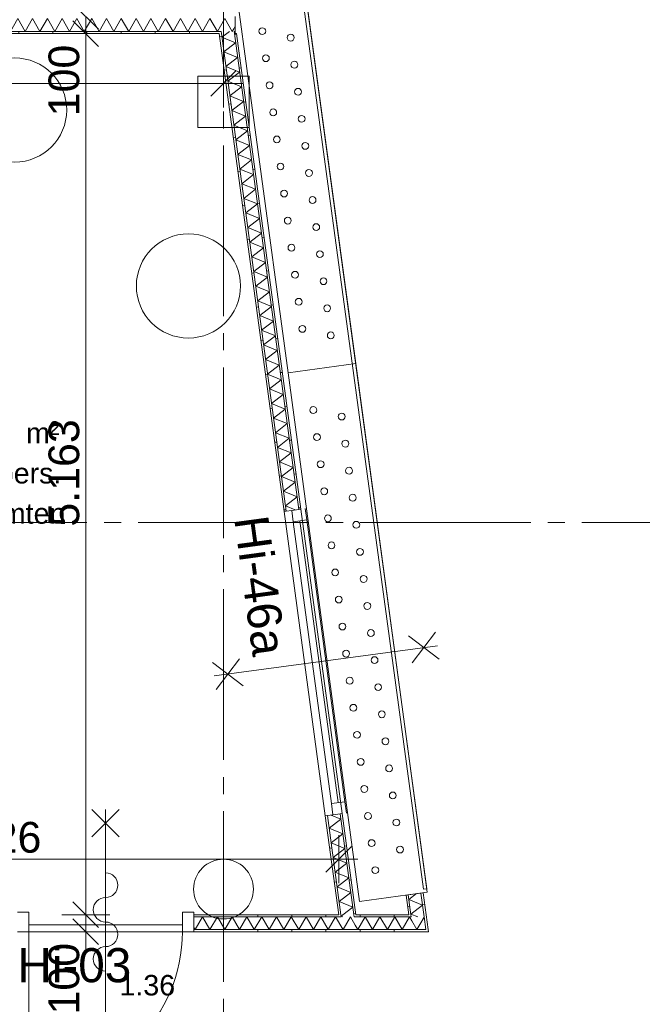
# Model space of a CAD drawing. Header units: millimetres. Extents: x 10 to 584, y 10 to 831.
# Tile 42 of 61: x 282 to 319, y 591 to 649. Entities that reach past the tile are written whole.
import ezdxf
from ezdxf.xclip import XClip

# ---------------------------------------------------------------- set-up
doc = ezdxf.new("R2010")
doc.units = ezdxf.units.MM
doc.header["$MEASUREMENT"] = 0
doc.header["$XCLIPFRAME"] = 0
doc.linetypes.add('B0204', pattern=[13, 10, -1, 1, -1])
doc.linetypes.add('Wipeout_Contour', pattern=[1000, 0, -1000])
for name, color, linetype in [('21 Buitenwanden', 7, 'Continuous'), ('22 NC Binnenwanden', 7, 'Continuous'), ('22 NC Binnenwanden Deuren', 7, 'Continuous'), ('22 NC Binnenwanden Deurlabels', 7, 'Continuous'), ('22 NC Binnenwanden Doorsnede-arcering', 7, 'Continuous'), ('22 NC Binnenwanden Laagscheidingslijnen', 7, 'Continuous'), ('22 NC Binnenwanden Raamlabels', 7, 'Continuous'), ('22 NC Binnenwanden Ramen', 7, 'Continuous'), ('28 Draagconstructies', 7, 'Continuous'), ('82 Interieur', 7, 'Continuous'), ('82 Interieur Afdek-arcering', 7, 'Continuous'), ('A Stramien', 7, 'Continuous'), ('Tekst_dim 1_ 50_100', 7, 'Continuous'), ('Z Ruimtefuncties', 7, 'Continuous')]:
    doc.layers.add(name, color=color, linetype=linetype)
doc.styles.add('GENERATED_STYLE_1', font='txt')
pattern_1 = [(270, (78, 259.1879), (2, 0), [])]
pattern_2 = [(187.7131, (78, 259.1879), (-0.268426, 1.981905), [])]
pattern_3 = [(90, (78, 259.1879), (-2, 0), [])]
pattern_4 = [(7.7131, (78, 259.1879), (-0.268426, 1.981905), [])]

# ---------------------------------------------------------------- blocks, each defined once
blk = doc.blocks.new('*X261')
at = {"layer": '22 NC Binnenwanden Doorsnede-arcering', "color": 7, "linetype": 'Continuous', "lineweight": 0}
blk.add_line((305.758, 596.068), (305.508, 595.636), dxfattribs=at)
blk = doc.blocks.new('*X262')
at = {"layer": '22 NC Binnenwanden Doorsnede-arcering', "color": 7, "linetype": 'Continuous', "lineweight": 0}
for p in [(305.031, 595.851), (305.508, 595.636)]:
    blk.add_line(p, (305.332, 595.33), dxfattribs=at)
blk = doc.blocks.new('*X263')
at = {"layer": '22 NC Binnenwanden Doorsnede-arcering', "color": 7, "linetype": 'Continuous', "lineweight": 0}
for p, q in [((302.301, 596.08), (301.868, 595.33)), ((302.301, 596.08), (302.734, 595.33)), ((303.167, 596.08), (302.734, 595.33)), ((303.167, 596.08), (303.6, 595.33)), ((304.033, 596.08), (303.6, 595.33)), ((304.033, 596.08), (304.466, 595.33)), ((304.899, 596.08), (304.466, 595.33)), ((304.899, 596.08), (305.031, 595.851)), ((301.711, 595.6), (301.868, 595.33))]:
    blk.add_line(p, q, dxfattribs=at)
blk = doc.blocks.new('*X264')
at = {"layer": '22 NC Binnenwanden Doorsnede-arcering', "color": 7, "linetype": 'Continuous', "lineweight": 0}
for p, q in [((301.435, 596.08), (301.002, 595.33)), ((301.435, 596.08), (301.711, 595.6)), ((300.988, 595.353), (301.002, 595.33))]:
    blk.add_line(p, q, dxfattribs=at)
blk = doc.blocks.new('*X266')
at = {"layer": '22 NC Binnenwanden Doorsnede-arcering', "color": 7, "linetype": 'Continuous', "lineweight": 0}
for p, q in [((292.774, 596.08), (292.341, 595.33)), ((292.774, 596.08), (293.207, 595.33)), ((293.64, 596.08), (293.207, 595.33)), ((293.64, 596.08), (294.073, 595.33)), ((294.506, 596.08), (294.073, 595.33)), ((294.506, 596.08), (294.939, 595.33)), ((295.372, 596.08), (294.939, 595.33)), ((295.372, 596.08), (295.805, 595.33)), ((296.238, 596.08), (295.805, 595.33)), ((296.238, 596.08), (296.671, 595.33)), ((297.104, 596.08), (296.671, 595.33)), ((297.104, 596.08), (297.537, 595.33)), ((297.97, 596.08), (297.537, 595.33)), ((297.97, 596.08), (298.403, 595.33)), ((298.836, 596.08), (298.403, 595.33)), ((298.836, 596.08), (299.269, 595.33)), ((299.702, 596.08), (299.269, 595.33)), ((299.702, 596.08), (300.135, 595.33)), ((300.569, 596.08), (300.135, 595.33)), ((300.569, 596.08), (300.988, 595.353)), ((292.262, 595.468), (292.341, 595.33))]:
    blk.add_line(p, q, dxfattribs=at)
blk = doc.blocks.new('*X284')
at = {"layer": '22 NC Binnenwanden Doorsnede-arcering', "color": 7, "linetype": 'Continuous', "lineweight": 0}
for p, q in [((305.298, 597.438), (304.861, 597.101)), ((305.663, 596.772), (304.861, 597.101)), ((305.663, 596.772), (304.978, 596.243)), ((305.375, 596.08), (304.978, 596.243))]:
    blk.add_line(p, q, dxfattribs=at)
blk = doc.blocks.new('*X382')
at = {"layer": '22 NC Binnenwanden Doorsnede-arcering', "color": 7, "linetype": 'Continuous', "lineweight": 0}
for p, q in [((262.463, 647.955), (262.183, 648.44)), ((262.463, 647.955), (262.896, 648.705)), ((263.329, 647.955), (262.896, 648.705)), ((263.329, 647.955), (263.762, 648.705)), ((264.195, 647.955), (263.762, 648.705)), ((264.195, 647.955), (264.628, 648.705)), ((265.061, 647.955), (264.628, 648.705)), ((265.061, 647.955), (265.494, 648.705)), ((265.927, 647.955), (265.494, 648.705)), ((265.927, 647.955), (266.36, 648.705)), ((266.794, 647.955), (266.36, 648.705)), ((266.794, 647.955), (267.227, 648.705)), ((267.66, 647.955), (267.227, 648.705)), ((267.66, 647.955), (268.093, 648.705)), ((268.526, 647.955), (268.093, 648.705)), ((268.526, 647.955), (268.959, 648.705)), ((269.392, 647.955), (268.959, 648.705)), ((269.392, 647.955), (269.825, 648.705)), ((270.258, 647.955), (269.825, 648.705)), ((270.258, 647.955), (270.691, 648.705)), ((271.124, 647.955), (270.691, 648.705)), ((271.124, 647.955), (271.557, 648.705)), ((271.99, 647.955), (271.557, 648.705)), ((271.99, 647.955), (272.423, 648.705)), ((272.856, 647.955), (272.423, 648.705)), ((272.856, 647.955), (273.289, 648.705)), ((273.722, 647.955), (273.289, 648.705)), ((273.722, 647.955), (274.155, 648.705)), ((274.588, 647.955), (274.155, 648.705)), ((274.588, 647.955), (275.021, 648.705)), ((275.454, 647.955), (275.021, 648.705)), ((275.454, 647.955), (275.887, 648.705)), ((276.32, 647.955), (275.887, 648.705)), ((276.32, 647.955), (276.753, 648.705)), ((277.186, 647.955), (276.753, 648.705)), ((277.186, 647.955), (277.619, 648.705)), ((278.052, 647.955), (277.619, 648.705)), ((278.052, 647.955), (278.485, 648.705)), ((278.918, 647.955), (278.485, 648.705)), ((278.918, 647.955), (279.351, 648.705)), ((279.784, 647.955), (279.351, 648.705)), ((279.784, 647.955), (280.217, 648.705)), ((280.65, 647.955), (280.217, 648.705)), ((280.65, 647.955), (281.083, 648.705)), ((281.516, 647.955), (281.083, 648.705)), ((281.516, 647.955), (281.949, 648.705)), ((282.382, 647.955), (281.949, 648.705)), ((282.382, 647.955), (282.815, 648.705)), ((283.248, 647.955), (282.815, 648.705)), ((283.248, 647.955), (283.681, 648.705)), ((284.114, 647.955), (283.681, 648.705)), ((284.114, 647.955), (284.547, 648.705)), ((284.98, 647.955), (284.547, 648.705)), ((284.98, 647.955), (285.413, 648.705)), ((285.846, 647.955), (285.413, 648.705)), ((285.846, 647.955), (286.279, 648.705)), ((286.712, 647.955), (286.279, 648.705)), ((286.712, 647.955), (287.145, 648.705)), ((287.578, 647.955), (287.145, 648.705)), ((287.578, 647.955), (288.011, 648.705)), ((288.444, 647.955), (288.011, 648.705)), ((288.444, 647.955), (288.877, 648.705)), ((289.31, 647.955), (288.877, 648.705)), ((289.31, 647.955), (289.743, 648.705)), ((290.176, 647.955), (289.743, 648.705)), ((290.176, 647.955), (290.609, 648.705)), ((291.042, 647.955), (290.609, 648.705)), ((291.042, 647.955), (291.475, 648.705)), ((291.908, 647.955), (291.475, 648.705)), ((291.908, 647.955), (292.341, 648.705)), ((292.774, 647.955), (292.341, 648.705)), ((292.774, 647.955), (293.207, 648.705)), ((293.64, 647.955), (293.207, 648.705)), ((293.64, 647.955), (293.821, 648.268))]:
    blk.add_line(p, q, dxfattribs=at)
blk = doc.blocks.new('*X383')
at = {"layer": '22 NC Binnenwanden Doorsnede-arcering', "color": 7, "linetype": 'Continuous', "lineweight": 0}
for p, q in [((293.821, 648.268), (294.073, 648.705)), ((294.506, 647.955), (294.073, 648.705)), ((294.506, 647.955), (294.599, 648.115))]:
    blk.add_line(p, q, dxfattribs=at)
blk = doc.blocks.new('*X384')
at = {"layer": '22 NC Binnenwanden Doorsnede-arcering', "color": 7, "linetype": 'Continuous', "lineweight": 0}
blk.add_line((294.599, 648.115), (294.682, 648.26), dxfattribs=at)
blk = doc.blocks.new('*X385')
at = {"layer": '22 NC Binnenwanden Doorsnede-arcering', "color": 7, "linetype": 'Continuous', "lineweight": 0}
blk.add_line((294.185, 647.83), (294.347, 647.955), dxfattribs=at)
blk = doc.blocks.new('*X386')
at = {"layer": '22 NC Binnenwanden Doorsnede-arcering', "color": 7, "linetype": 'Continuous', "lineweight": 0}
for q in [(300.987, 596.205), (300.994, 596.08)]:
    blk.add_line((300.883, 596.125), q, dxfattribs=at)
blk = doc.blocks.new('*X387')
at = {"layer": '22 NC Binnenwanden Doorsnede-arcering', "color": 7, "linetype": 'Continuous', "lineweight": 0}
for p, q in [((293.91, 647.617), (294.185, 647.83)), ((293.91, 647.617), (294.711, 647.288)), ((294.026, 646.758), (294.711, 647.288)), ((294.026, 646.758), (294.827, 646.43)), ((294.142, 645.9), (294.827, 646.43)), ((294.142, 645.9), (294.943, 645.572)), ((294.258, 645.042), (294.943, 645.572)), ((294.258, 645.042), (295.06, 644.714)), ((294.374, 644.184), (295.06, 644.714)), ((294.374, 644.184), (295.176, 643.855)), ((294.491, 643.326), (295.176, 643.855)), ((294.491, 643.326), (295.292, 642.997)), ((294.607, 642.467), (295.292, 642.997)), ((294.607, 642.467), (295.408, 642.139)), ((294.723, 641.609), (295.408, 642.139)), ((294.723, 641.609), (295.525, 641.281)), ((294.839, 640.751), (295.525, 641.281)), ((294.839, 640.751), (295.641, 640.423)), ((294.956, 639.893), (295.641, 640.423)), ((294.956, 639.893), (295.757, 639.564)), ((295.072, 639.035), (295.757, 639.564)), ((295.072, 639.035), (295.873, 638.706)), ((295.188, 638.176), (295.873, 638.706)), ((295.188, 638.176), (295.989, 637.848)), ((295.304, 637.318), (295.989, 637.848)), ((295.304, 637.318), (296.106, 636.99)), ((295.421, 636.46), (296.106, 636.99)), ((295.421, 636.46), (296.222, 636.132)), ((295.537, 635.602), (296.222, 636.132)), ((295.537, 635.602), (296.338, 635.273)), ((295.653, 634.744), (296.338, 635.273)), ((295.653, 634.744), (296.454, 634.415)), ((295.769, 633.886), (296.454, 634.415)), ((295.769, 633.886), (296.571, 633.557)), ((295.886, 633.027), (296.571, 633.557)), ((295.886, 633.027), (296.687, 632.699)), ((296.002, 632.169), (296.687, 632.699)), ((296.002, 632.169), (296.803, 631.841)), ((296.118, 631.311), (296.803, 631.841)), ((296.118, 631.311), (296.919, 630.983)), ((296.234, 630.453), (296.919, 630.983)), ((296.234, 630.453), (297.036, 630.124)), ((296.35, 629.595), (297.036, 630.124)), ((296.35, 629.595), (297.152, 629.266)), ((296.467, 628.736), (297.152, 629.266)), ((296.467, 628.736), (297.268, 628.408)), ((296.583, 627.878), (297.268, 628.408)), ((296.583, 627.878), (297.384, 627.55)), ((296.699, 627.02), (297.384, 627.55)), ((296.699, 627.02), (297.5, 626.692)), ((296.815, 626.162), (297.5, 626.692)), ((296.815, 626.162), (297.617, 625.833)), ((296.932, 625.304), (297.617, 625.833)), ((296.932, 625.304), (297.733, 624.975)), ((297.048, 624.445), (297.733, 624.975)), ((297.048, 624.445), (297.849, 624.117)), ((297.164, 623.587), (297.849, 624.117)), ((297.164, 623.587), (297.965, 623.259)), ((297.28, 622.729), (297.965, 623.259)), ((297.28, 622.729), (298.082, 622.401)), ((297.397, 621.871), (298.082, 622.401)), ((297.397, 621.871), (298.198, 621.542)), ((297.513, 621.013), (298.198, 621.542)), ((297.513, 621.013), (298.314, 620.684)), ((297.629, 620.154), (298.314, 620.684)), ((297.629, 620.154), (298.201, 619.92))]:
    blk.add_line(p, q, dxfattribs=at)
blk = doc.blocks.new('*X388')
at = {"layer": '22 NC Binnenwanden Doorsnede-arcering', "color": 7, "linetype": 'Continuous', "lineweight": 0}
for p, q in [((300.186, 601.274), (300.871, 601.804)), ((300.297, 602.04), (300.871, 601.804)), ((300.186, 601.274), (300.987, 600.946)), ((300.302, 600.416), (300.987, 600.946)), ((300.302, 600.416), (301.104, 600.088)), ((300.419, 599.558), (301.104, 600.088)), ((300.419, 599.558), (301.22, 599.229)), ((300.535, 598.7), (301.22, 599.229)), ((300.535, 598.7), (301.336, 598.371)), ((300.651, 597.842), (301.336, 598.371)), ((300.651, 597.842), (301.452, 597.513)), ((300.767, 596.983), (301.452, 597.513)), ((300.767, 596.983), (301.569, 596.655)), ((300.987, 596.205), (301.569, 596.655))]:
    blk.add_line(p, q, dxfattribs=at)
blk = doc.blocks.new('Drawing_2_2', base_point=(78, 259.188))
at = {"layer": '22 NC Binnenwanden Doorsnede-arcering', "linetype": 'Continuous', "lineweight": 0, "true_color": 0x000000}
h = blk.add_hatch(dxfattribs=at)
h.set_pattern_fill('930_Lijnen_vert_200_0002', color=18, style=0, pattern_type=2)
h.set_pattern_definition(pattern_3)
h.paths.add_polyline_path([(293.738, 647.955), (262.183, 647.955), (262.183, 647.83), (293.755, 647.83)])
h = blk.add_hatch(dxfattribs=at)
h.set_pattern_fill('930_Lijnen_vert_200_0002', color=18, style=0, pattern_type=2)
h.set_pattern_definition(pattern_3)
h.paths.add_polyline_path([(293.864, 647.955), (293.738, 647.955), (293.755, 647.83), (293.881, 647.83)])
h = blk.add_hatch(dxfattribs=at)
h.set_pattern_fill('930_Lijnen_vert_200_0002', color=18, style=0, pattern_type=2)
h.set_pattern_definition(pattern_4)
h.paths.add_polyline_path([(293.881, 647.83), (293.755, 647.83), (297.547, 619.831), (297.67, 619.848)])
h = blk.add_hatch(dxfattribs=at)
h.set_pattern_fill('930_Lijnen_vert_200_0002', color=18, style=0, pattern_type=2)
h.set_pattern_definition(pattern_3)
h.paths.add_polyline_path([(294.638, 647.83), (294.682, 647.83), (294.682, 647.955), (294.621, 647.955)])
h = blk.add_hatch(dxfattribs=at)
h.set_pattern_fill('930_Lijnen_vert_200_0002', color=18, style=0, pattern_type=2)
h.set_pattern_definition(pattern_2)
h.paths.add_polyline_path([(304.983, 596.205), (304.824, 597.374), (304.701, 597.357), (304.857, 596.205)])
h = blk.add_hatch(dxfattribs=at)
h.set_pattern_fill('930_Lijnen_vert_200_0002', color=18, style=0, pattern_type=2)
h.set_pattern_definition(pattern_2)
h.paths.add_polyline_path([(305.691, 597.492), (305.568, 597.475), (305.858, 595.33), (305.984, 595.33)])
h = blk.add_hatch(dxfattribs=at)
h.set_pattern_fill('930_Lijnen_vert_200_0002', color=18, style=0, pattern_type=2)
h.set_pattern_definition(pattern_1)
h.paths.add_polyline_path([(292.262, 596.205), (292.262, 596.08), (300.763, 596.08), (300.747, 596.205)])
h = blk.add_hatch(dxfattribs=at)
h.set_pattern_fill('930_Lijnen_vert_200_0002', color=18, style=0, pattern_type=2)
h.set_pattern_definition(pattern_1)
h.paths.add_polyline_path([(300.763, 596.08), (300.89, 596.08), (300.873, 596.205), (300.747, 596.205)])
h = blk.add_hatch(dxfattribs=at)
h.set_pattern_fill('930_Lijnen_vert_200_0002', color=18, style=0, pattern_type=2)
h.set_pattern_definition(pattern_1)
h.paths.add_polyline_path([(301.646, 596.08), (301.773, 596.08), (301.756, 596.205), (301.63, 596.205)])
h = blk.add_hatch(dxfattribs=at)
h.set_pattern_fill('930_Lijnen_vert_200_0002', color=18, style=0, pattern_type=2)
h.set_pattern_definition(pattern_1)
h.paths.add_polyline_path([(301.773, 596.08), (304.874, 596.08), (304.857, 596.205), (301.756, 596.205)])
h = blk.add_hatch(dxfattribs=at)
h.set_pattern_fill('930_Lijnen_vert_200_0002', color=18, style=0, pattern_type=2)
h.set_pattern_definition(pattern_1)
h.paths.add_polyline_path([(304.857, 596.205), (305, 596.08), (304.983, 596.205)])
h = blk.add_hatch(dxfattribs=at)
h.set_pattern_fill('930_Lijnen_vert_200_0002', color=18, style=0, pattern_type=2)
h.set_pattern_definition(pattern_1)
h.paths.add_polyline_path([(304.857, 596.205), (304.874, 596.08), (305, 596.08)])
h = blk.add_hatch(dxfattribs=at)
h.set_pattern_fill('930_Lijnen_vert_200_0002', color=18, style=0, pattern_type=2)
h.set_pattern_definition(pattern_1)
h.paths.add_polyline_path([(292.262, 595.205), (305.875, 595.205), (305.858, 595.33), (292.262, 595.33)])
h = blk.add_hatch(dxfattribs=at)
h.set_pattern_fill('930_Lijnen_vert_200_0002', color=18, style=0, pattern_type=2)
h.set_pattern_definition(pattern_1)
h.paths.add_polyline_path([(305.984, 595.33), (305.858, 595.33), (306.001, 595.205)])
h = blk.add_hatch(dxfattribs=at)
h.set_pattern_fill('930_Lijnen_vert_200_0002', color=18, style=0, pattern_type=2)
h.set_pattern_definition(pattern_1)
h.paths.add_polyline_path([(305.858, 595.33), (305.875, 595.205), (306.001, 595.205)])
at = {"layer": '22 NC Binnenwanden', "color": 1, "linetype": 'Continuous', "lineweight": 0}
for p, q in [((297.67, 619.848), (297.547, 619.831)), ((292.262, 596.08), (292.262, 596.205)), ((292.262, 595.33), (292.262, 596.08)), ((292.262, 595.205), (292.262, 595.33))]:
    blk.add_line(p, q, dxfattribs=at)
at = {"layer": '22 NC Binnenwanden', "color": 1, "linetype": 'Continuous', "lineweight": 0, "flags": 128}
for points in [[(294.682, 647.83), (294.682, 648.83)], [(262.183, 647.83), (293.755, 647.83)], [(293.755, 647.83), (297.547, 619.831)], [(294.682, 647.83), (294.764, 647.83)], [(304.824, 597.374), (304.701, 597.357)], [(304.701, 597.357), (304.857, 596.205)], [(305.568, 597.475), (304.824, 597.374)], [(305.691, 597.492), (305.568, 597.475)], [(305.984, 595.33), (305.691, 597.492)], [(300.747, 596.205), (292.262, 596.205)], [(304.857, 596.205), (301.756, 596.205)], [(292.262, 595.205), (306.001, 595.205)], [(306.001, 595.205), (305.984, 595.33)]]:
    blk.add_lwpolyline(points, dxfattribs=at)
at = {"layer": '22 NC Binnenwanden Deuren', "color": 1, "linetype": 'Continuous', "lineweight": 0}
for p, q in [((287.892, 600.775), (286.292, 602.375)), ((286.292, 600.775), (287.892, 602.375)), ((287.092, 602.375), (287.092, 589.175)), ((282.592, 596.345), (281.922, 596.345)), ((282.592, 595.205), (282.592, 596.345)), ((292.262, 596.345), (291.592, 596.345)), ((291.592, 596.345), (291.592, 595.205)), ((292.262, 595.205), (292.262, 596.345)), ((292.262, 596.08), (292.262, 596.205)), ((292.262, 596.08), (292.262, 596.205)), ((292.262, 595.33), (292.262, 596.08)), ((292.262, 595.33), (292.262, 596.08)), ((282.592, 595.205), (282.592, 595.605)), ((282.592, 595.605), (291.592, 595.605)), ((291.592, 595.605), (291.592, 595.205)), ((281.922, 595.205), (282.592, 595.205)), ((282.592, 595.205), (282.592, 586.205)), ((291.592, 595.205), (282.592, 595.205)), ((291.592, 595.205), (292.262, 595.205)), ((292.262, 595.205), (292.262, 595.33)), ((292.262, 595.205), (292.262, 595.33))]:
    blk.add_line(p, q, dxfattribs=at)
for centre, radius, start, end in [((287.092, 597.935), 0.72, 270, 90), ((287.092, 596.495), 0.72, 90, 270), ((287.092, 595.055), 0.72, 270, 90), ((282.592, 595.205), 9, 270, 0), ((287.092, 593.615), 0.72, 90, 270)]:
    blk.add_arc(centre, radius, start, end, dxfattribs=at)
at = {"layer": '22 NC Binnenwanden Laagscheidingslijnen', "color": 9, "linetype": 'Continuous', "lineweight": 0}
for p, q in [((262.183, 647.955), (293.864, 647.955)), ((293.864, 647.955), (293.881, 647.83)), ((293.864, 647.955), (293.881, 647.83)), ((293.881, 647.83), (297.67, 619.848)), ((294.638, 647.83), (294.621, 647.955)), ((294.621, 647.955), (294.682, 647.955)), ((294.638, 647.83), (294.621, 647.955)), ((304.983, 596.205), (304.824, 597.374)), ((305.757, 596.08), (305.568, 597.475)), ((300.89, 596.08), (292.262, 596.08)), ((300.873, 596.205), (300.89, 596.08)), ((300.873, 596.205), (300.89, 596.08)), ((301.646, 596.08), (301.63, 596.205)), ((301.646, 596.08), (301.63, 596.205)), ((305, 596.08), (301.646, 596.08)), ((305, 596.08), (304.983, 596.205)), ((305, 596.08), (304.983, 596.205)), ((305.858, 595.33), (305.757, 596.08)), ((305.858, 595.33), (305.757, 596.08)), ((305.858, 595.33), (292.262, 595.33))]:
    blk.add_line(p, q, dxfattribs=at)
at = {"layer": '22 NC Binnenwanden Ramen', "color": 1, "linetype": 'Continuous', "lineweight": 0}
for p, q in [((297.67, 619.848), (297.547, 619.831)), ((295.146, 609.617), (293.346, 610.988)), ((294.931, 611.202), (293.56, 609.402))]:
    blk.add_line(p, q, dxfattribs=at)
at = {"layer": '28 Draagconstructies', "color": 3, "linetype": 'Continuous', "lineweight": 0, "flags": 128}
blk.add_lwpolyline([(292.5, 642.33), (295.5, 642.33), (295.5, 645.33), (292.5, 645.33)], close=True, dxfattribs=at)
blk.add_lwpolyline([(292.25, 597.705, 0.414214), (294, 595.955, 0.414214), (295.75, 597.705, 0.414214), (294, 599.455, 0.414214)], format="xyb", close=True, dxfattribs=at)
at = {"layer": '82 Interieur', "color": 94, "linetype": 'Continuous', "lineweight": 0}
for centre in [(296.27, 647.971), (296.484, 646.385), (296.697, 644.799), (296.911, 643.214), (297.124, 641.628), (297.338, 640.042)]:
    blk.add_circle(centre, 0.2, dxfattribs=at)
at = {"layer": '82 Interieur', "color": 1, "linetype": 'Continuous', "lineweight": 0}
for centre in [(281.763, 643.35), (291.945, 633.041)]:
    blk.add_circle(centre, 3.05, dxfattribs=at)
at = {"layer": 'A Stramien', "color": 9, "linetype": 'B0204', "lineweight": 0}
blk.add_line((294, 784.271), (294, 233.204), dxfattribs=at)
at = {"layer": 'Tekst_dim 1_ 50_100', "color": 1, "linetype": 'Continuous', "lineweight": 0}
for p, q in [((285.181, 649.58), (286.681, 648.08)), ((286.681, 647.08), (285.181, 648.58)), ((285.931, 647.83), (285.931, 648.83)), ((287.338, 647.83), (284.525, 647.83)), ((285.931, 596.205), (285.931, 647.83)), ((294, 643.502), (294, 646.314)), ((293.25, 644.158), (294.75, 645.658)), ((259.488, 644.908), (294, 644.908)), ((294, 644.908), (295.125, 644.908)), ((285.181, 596.955), (286.681, 595.455)), ((287.338, 596.205), (284.525, 596.205)), ((285.181, 595.955), (286.681, 594.455)), ((285.931, 595.205), (285.931, 596.205)), ((287.338, 595.205), (284.525, 595.205)), ((285.931, 594.08), (285.931, 595.205))]:
    blk.add_line(p, q, dxfattribs=at)
at = {"layer": '21 Buitenwanden', "color": 4, "linetype": 'Continuous', "lineweight": 0}
for name in ['*X382', '*X383', '*X385', '*X384', '*X284', '*X266', '*X386', '*X264', '*X263', '*X261', '*X262']:
    blk.add_blockref(name, (0, 0), dxfattribs=at)
at = {"layer": '22 NC Binnenwanden Deurlabels', "color": 2, "linetype": 'Continuous', "lineweight": 0, "insert": (281.922, 594.248), "char_height": 2, "attachment_point": 1, "style": 'GENERATED_STYLE_1'}
blk.add_mtext('\\A1;{\\pql;\\fArial|b0|i0|c0|p38;Hi-03}', dxfattribs=at)
at = {"layer": '22 NC Binnenwanden Raamlabels', "color": 2, "linetype": 'Continuous', "lineweight": 0, "insert": (296.598, 619.703), "char_height": 2, "attachment_point": 1, "rotation": 277.71312, "style": 'GENERATED_STYLE_1'}
blk.add_mtext('\\A1;{\\pql;\\fArial|b0|i0|c0|p38;Hi-46a}', dxfattribs=at)
at = {"layer": 'Tekst_dim 1_ 50_100', "color": 2, "linetype": 'Continuous', "lineweight": 0, "char_height": 1.8, "attachment_point": 7, "rotation": 90, "style": 'GENERATED_STYLE_1'}
for s, insert, width in [('\\A1;{\\pql;\\fArial|b0|i0|c0|p38;100}', (285.571, 642.982), 4.09784), ('\\A1;{\\pql;\\fArial|b0|i0|c0|p38;5.163}', (285.571, 618.94), 6.15497), ('\\A1;{\\pql;\\fArial|b0|i0|c0|p38;100}', (285.571, 590.357), 4.09784)]:
    blk.add_mtext(s, dxfattribs=dict(at, insert=insert, width=width))
at = {"layer": 'Tekst_dim 1_ 50_100', "color": 2, "linetype": 'Continuous', "lineweight": 0, "insert": (277.04, 599.815), "char_height": 1.8, "width": 6.15497, "attachment_point": 7, "style": 'GENERATED_STYLE_1'}
blk.add_mtext('\\A1;{\\pql;\\fArial|b0|i0|c0|p38;4.126}', dxfattribs=at)
at = {"layer": 'Z Ruimtefuncties', "color": 2, "linetype": 'Continuous', "lineweight": 0, "attachment_point": 1, "style": 'GENERATED_STYLE_1'}
for s, insert, char_height in [('\\A1;{\\pql;\\fArial|b0|i0|c0|p38;2}', (283.796, 625.119), 0.8), ('\\A1;{\\pql;\\fArial|b0|i0|c0|p38; m}', (281.964, 625.027), 1.2), ('\\A1;{\\pql;\\pt0;\\fArial|b0|i0|c0|p38;0 pers.}', (279.378, 622.67), 1.2), ('\\A1;{\\pql;\\pt0;\\fArial|b0|i0|c0|p38;Gezamenlijke ruimten}', (268.528, 620.313), 1.2), ('\\A1;{\\pql;\\pt0;\\fArial|b0|i0|c0|p38;1.36}', (287.903, 592.675), 1.2)]:
    blk.add_mtext(s, dxfattribs=dict(at, insert=insert, char_height=char_height))
at = {"color": 254, "linetype": 'Wipeout_Contour', "lineweight": 0, "ltscale": 2781.15759}
blk.add_wipeout([(305.912, 597.723), (298.224, 654.49), (298.026, 654.463), (305.714, 597.696)], dxfattribs=at).dxf.layer = '82 Interieur Afdek-arcering'
at = {"layer": '82 Interieur', "color": 2, "linetype": 'Continuous', "lineweight": 0, "flags": 128}
for points in [[(298.026, 654.463), (305.714, 597.696)], [(305.912, 597.723), (298.224, 654.49)], [(305.714, 597.696), (305.912, 597.723)]]:
    blk.add_lwpolyline(points, dxfattribs=at)
at = {"color": 254, "linetype": 'Wipeout_Contour', "lineweight": 0, "ltscale": 2781.15759}
blk.add_wipeout([(305.912, 597.723), (298.224, 654.49), (298.026, 654.463), (305.714, 597.696)], dxfattribs=at).dxf.layer = '82 Interieur Afdek-arcering'
at = {"layer": '22 NC Binnenwanden Doorsnede-arcering', "linetype": 'Continuous', "lineweight": 0, "true_color": 0x000000}
h = blk.add_hatch(dxfattribs=at)
h.set_pattern_fill('930_Lijnen_vert_200_0002', color=18, style=0, pattern_type=2)
h.set_pattern_definition(pattern_4)
h.paths.add_polyline_path([(294.764, 647.83), (294.638, 647.83), (298.414, 619.949), (298.538, 619.966)])
h = blk.add_hatch(dxfattribs=at)
h.set_pattern_fill('930_Lijnen_vert_200_0002', color=18, style=0, pattern_type=2)
h.set_pattern_definition(pattern_4)
h.paths.add_polyline_path([(299.962, 601.994), (300.747, 596.205), (300.873, 596.205), (300.086, 602.011)])
h = blk.add_hatch(dxfattribs=at)
h.set_pattern_fill('930_Lijnen_vert_200_0002', color=18, style=0, pattern_type=2)
h.set_pattern_definition(pattern_4)
h.paths.add_polyline_path([(300.953, 602.128), (300.83, 602.112), (301.63, 596.205), (301.756, 596.205)])
at = {"layer": '22 NC Binnenwanden', "color": 1, "linetype": 'Continuous', "lineweight": 0}
for p, q in [((297.993, 619.892), (297.67, 619.848)), ((298.414, 619.949), (297.993, 619.892)), ((298.538, 619.966), (298.414, 619.949)), ((300.086, 602.011), (299.962, 601.994)), ((300.408, 602.055), (300.086, 602.011)), ((300.83, 602.112), (300.408, 602.055)), ((300.953, 602.128), (300.83, 602.112))]:
    blk.add_line(p, q, dxfattribs=at)
at = {"layer": '22 NC Binnenwanden', "color": 1, "linetype": 'Continuous', "lineweight": 0, "flags": 128}
for points in [[(298.538, 619.966), (294.764, 647.83)], [(299.962, 601.994), (300.747, 596.205)], [(301.756, 596.205), (300.953, 602.128)]]:
    blk.add_lwpolyline(points, dxfattribs=at)
at = {"layer": '22 NC Binnenwanden Laagscheidingslijnen', "color": 9, "linetype": 'Continuous', "lineweight": 0}
for p, q in [((294.638, 647.83), (298.414, 619.949)), ((300.086, 602.011), (300.873, 596.205)), ((300.83, 602.112), (301.63, 596.205))]:
    blk.add_line(p, q, dxfattribs=at)
at = {"layer": '22 NC Binnenwanden Ramen', "color": 9, "linetype": 'Continuous', "lineweight": 0}
for p, q in [((297.547, 619.831), (299.962, 601.994)), ((298.538, 619.966), (300.953, 602.128))]:
    blk.add_line(p, q, dxfattribs=at)
at = {"layer": '22 NC Binnenwanden Ramen', "color": 1, "linetype": 'Continuous', "lineweight": 0}
for p, q in [((297.993, 619.892), (297.67, 619.848)), ((298.414, 619.949), (297.993, 619.892)), ((298.414, 619.949), (297.993, 619.892)), ((298.082, 619.228), (297.993, 619.892)), ((298.538, 619.966), (298.414, 619.949)), ((298.538, 619.966), (298.414, 619.949)), ((298.785, 619.999), (298.875, 619.335)), ((298.875, 619.335), (298.082, 619.228)), ((300.318, 602.719), (298.082, 619.228)), ((298.479, 619.282), (300.715, 602.772)), ((298.875, 619.335), (301.111, 602.826)), ((305.055, 610.959), (306.426, 612.759)), ((304.841, 612.544), (306.641, 611.174)), ((293.453, 610.195), (306.533, 611.966)), ((300.318, 602.719), (301.111, 602.826)), ((300.408, 602.055), (300.318, 602.719)), ((301.111, 602.826), (301.201, 602.162)), ((300.086, 602.011), (299.962, 601.994)), ((300.408, 602.055), (300.086, 602.011)), ((300.83, 602.112), (300.408, 602.055)), ((300.83, 602.112), (300.408, 602.055)), ((300.953, 602.128), (300.83, 602.112)), ((300.953, 602.128), (300.83, 602.112))]:
    blk.add_line(p, q, dxfattribs=at)
at = {"layer": '82 Interieur', "color": 1, "linetype": 'Continuous', "lineweight": 0, "flags": 128}
for points in [[(301.745, 628.492), (298.197, 654.688), (294.233, 654.151), (297.781, 627.956)], [(305.939, 597.525), (301.745, 628.492), (297.781, 627.956), (301.975, 596.988)]]:
    blk.add_lwpolyline(points, close=True, dxfattribs=at)
at = {"layer": '82 Interieur', "color": 2, "linetype": 'Continuous', "lineweight": 0, "flags": 128}
for points in [[(298.026, 654.463), (305.714, 597.696)], [(305.912, 597.723), (298.224, 654.49)], [(305.714, 597.696), (305.912, 597.723)]]:
    blk.add_lwpolyline(points, dxfattribs=at)
at = {"layer": '82 Interieur', "color": 94, "linetype": 'Continuous', "lineweight": 0}
for centre in [(297.936, 647.591), (298.15, 646.006), (298.364, 644.42), (298.577, 642.834), (298.791, 641.249), (299.004, 639.663), (297.551, 638.457), (299.218, 638.077), (297.765, 636.871), (299.431, 636.491), (297.979, 635.285), (299.645, 634.906), (298.192, 633.699), (299.858, 633.32), (298.406, 632.114), (300.072, 631.734), (298.619, 630.528), (300.285, 630.149), (299.26, 625.771), (300.926, 625.392), (299.473, 624.185), (301.139, 623.806), (299.687, 622.6), (301.353, 622.22), (299.9, 621.014), (301.567, 620.635), (300.114, 619.428), (301.78, 619.049), (300.327, 617.843), (301.994, 617.463), (300.541, 616.257), (302.207, 615.878), (300.754, 614.671), (302.421, 614.292), (300.968, 613.086), (302.634, 612.706), (301.182, 611.5), (302.848, 611.12), (301.395, 609.914), (303.061, 609.535), (301.609, 608.328), (303.275, 607.949), (301.822, 606.743), (303.488, 606.363), (302.036, 605.157), (303.702, 604.778), (302.249, 603.571), (303.915, 603.192), (302.463, 601.986), (304.129, 601.606), (302.676, 600.4), (304.342, 600.021), (302.89, 598.814)]:
    blk.add_circle(centre, 0.2, dxfattribs=at)
at = {"layer": 'A Stramien', "color": 9, "linetype": 'B0204', "lineweight": 0}
blk.add_line((68, 619.188), (520.556, 619.188), dxfattribs=at)
at = {"layer": 'Tekst_dim 1_ 50_100', "color": 1, "linetype": 'Continuous', "lineweight": 0}
for p, q in [((300.747, 598.049), (300.747, 600.861)), ((299.997, 598.705), (301.497, 600.205)), ((259.488, 599.455), (300.747, 599.455)), ((300.747, 599.455), (301.872, 599.455))]:
    blk.add_line(p, q, dxfattribs=at)
at = {"layer": '21 Buitenwanden', "color": 4, "linetype": 'Continuous', "lineweight": 0}
for name in ['*X387', '*X388']:
    blk.add_blockref(name, (0, 0), dxfattribs=at)

msp = doc.modelspace()

# ---------------------------------------------------------------- block references
at = {"color": 4, "linetype": 'Continuous', "lineweight": 0}
ref = msp.add_blockref('Drawing_2_2', (78, 259.188), dxfattribs=at)
XClip(ref).set_block_clipping_path([(30, 141.736842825), (586.5626696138, 807.8168177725)])

doc.saveas('drawing.dxf')
